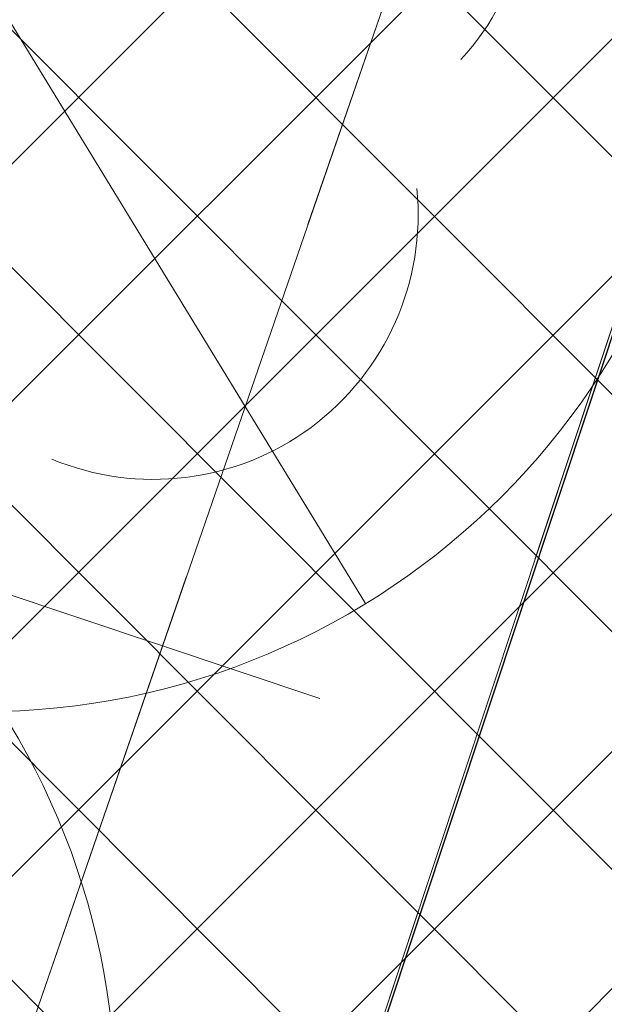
# Model space of a CAD drawing. Header units: metres. Extents: x 6599594 to 6600699, y 5687867 to 5691114.
# Tile 164 of 256: x 6599938.696 to 6599939.48, y 5688840.758 to 5688842.078. Entities that reach past the tile are written whole.
import ezdxf

# ---------------------------------------------------------------- set-up
doc = ezdxf.new("R2010")
doc.units = ezdxf.units.M
doc.header["$MEASUREMENT"] = 0
for name, pattern in [('1', [0]), ('BUF', [0]), ('BUG', [1.5, 1, -0.5]), ('GUK', [2, 1.5, -0.5]), ('GUZ', [1, 0.5, -0.5]), ('L_0_04', [1.5, 1, -0.5])]:
    doc.linetypes.add(name, pattern=pattern)
doc.layers.get('0').update_dxf_attribs({"color": 253, "linetype": 'CONTINUOUS', "lineweight": 13})
for name, color, linetype, lineweight in [('_kolor chodnik', 50, '1', 5), ('_kolor jezdnia', 4, '1', 0), ('_kolor pobocze', 211, '1', 5), ('_kolor zjazdy kostka', 7, '1', 5), ('_kolor ścieżka @ 1', 10, '1', 0), ('_linie', 7, 'BUG', 5), ('_wycinka', 10, 'BUF', 15), ('Dzialki', 130, '1', 30), ('Kontury', 252, 'GUK', 9), ('OT_Komunikacja', 7, 'CONTINUOUS', 0), ('OT_ZagospodarowanieTerenu', 7, 'CONTINUOUS', 0), ('OT_ZagospodarowanieTerenu_P', 7, 'CONTINUOUS', 0), ('Uzytki', 252, 'GUZ', 9)]:
    doc.layers.add(name, color=color, linetype=linetype, lineweight=lineweight)
pattern_1 = [(45, (0, 0), (-0.1414213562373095, 0.1414213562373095), []), (135, (0, 0), (-0.1414213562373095, -0.1414213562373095), [])]

# ---------------------------------------------------------------- blocks, each defined once
blk = doc.blocks.new('ddddd')
at = {"layer": '_wycinka'}
blk.add_line((6600244.106448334, 5690836.218476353), (6600245.135551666, 5690834.535523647), dxfattribs=at)
blk.add_circle((6600244.621, 5690835.377), 0.986329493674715, dxfattribs=at)
blk = doc.blocks.new('147')
at = {"color": 0, "linetype": 'Continuous', "lineweight": 18}
for centre, radius, start, end in [((0.7700000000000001, 0.25), 0.7, 317.3373058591, 78.3663660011), ((0.4600000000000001, -0.6400000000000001), 0.71, 247.4427533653, 5.630682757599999)]:
    blk.add_arc(centre, radius, start, end, dxfattribs=at)

msp = doc.modelspace()

# ---------------------------------------------------------------- hatches: boundary and pattern name
at = {"layer": '_kolor chodnik'}
h = msp.add_hatch(dxfattribs=at)
h.set_pattern_fill('ANSI37', color=256, scale=1.6)
h.set_pattern_definition(pattern_1)
h.paths.add_polyline_path([(6599849.938171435, 5688542.085872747), (6599852.232147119, 5688548.938742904), (6599853.573135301, 5688548.489851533), (6599853.827082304, 5688549.248475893), (6599851.793849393, 5688549.929093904), (6599849.895278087, 5688548.982823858), (6599847.823506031, 5688542.793750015)])
edge = h.paths.add_edge_path()
edge.add_line((6600018.106075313, 5689087.454911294), (6600022.42781917, 5689091.229234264))
edge.add_line((6600022.42781917, 5689091.229234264), (6600020.233254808, 5689093.742094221))
edge.add_line((6600020.233254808, 5689093.742094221), (6600017.159471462, 5689091.057656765))
edge.add_arc((6600023.275194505, 5689085.385140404), 8.34143334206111, 137.1531558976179, 148.8016577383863)
edge.add_line((6600016.140105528, 5689089.706021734), (6600018.106075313, 5689087.454911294))
h.paths.add_polyline_path([(6600038.501784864, 5689187.59229436), (6600037.906968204, 5689187.700586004), (6600037.638296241, 5689186.224843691), (6600038.240083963, 5689186.115282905)])
h.paths.add_polyline_path([(6600069.098302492, 5689360.276020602), (6600068.321239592, 5689360.413462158), (6600068.064048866, 5689358.936495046), (6600068.836639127, 5689358.799546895)])
h.paths.add_polyline_path([(6600082.393785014, 5689362.950258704), (6600082.941124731, 5689366.103121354), (6600081.481377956, 5689366.361351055), (6600080.923159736, 5689363.210828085)])
h.paths.add_polyline_path([(6600074.022236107, 5689388.065861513), (6600072.983907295, 5689388.249860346), (6600072.723374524, 5689386.772538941), (6600073.760538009, 5689386.588865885)])
h.paths.add_polyline_path([(6600105.602402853, 5689486.45426531), (6600106.738797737, 5689489.760539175), (6600105.28818975, 5689490.281952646), (6600104.132785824, 5689486.965912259)])
h.paths.add_polyline_path([(6600132.519778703, 5689678.737346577), (6600131.636986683, 5689678.922259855), (6600131.330470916, 5689677.453953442), (6600132.212256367, 5689677.269208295)])
h.paths.add_polyline_path([(6600156.649397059, 5689798.7449027), (6600156.48800471, 5689797.95886096), (6600157.450195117, 5689797.757316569), (6600157.615023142, 5689798.542205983)])
h.paths.add_polyline_path([(6600189.055358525, 5689948.643107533), (6600187.902868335, 5689948.884512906), (6600187.600024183, 5689947.417400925), (6600188.748131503, 5689947.176379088)])
edge = h.paths.add_edge_path()
edge.add_line((6600204.459383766, 5690032.969035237), (6600204.153258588, 5690031.227801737))
edge.add_arc((6600202.328347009, 5690027.299936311), 4.331100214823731, 41.853001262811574, 65.08011546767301, ccw=False)
edge.add_arc((6600032.903931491, 5690051.979071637), 174.020003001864, 352.8070218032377, 353.495463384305)
edge.add_arc((6600202.372679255, 5690027.343587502), 5.999999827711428, 55.12102442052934, 69.64815978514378)
edge = h.paths.add_edge_path()
edge.add_line((6600205.046027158, 5690040.265402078), (6600204.972740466, 5690038.483452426))
edge.add_arc((6600203.986269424, 5690044.401803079), 5.999999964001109, 279.4630688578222, 294.9140560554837)
edge.add_line((6600206.513819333, 5690038.960158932), (6600206.607027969, 5690041.030672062))
edge.add_arc((6600203.986269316, 5690044.401803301), 4.270000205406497, 284.3702444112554, 307.86193139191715, ccw=False)
edge = h.paths.add_edge_path()
edge.add_arc((6600203.547470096, 5690044.558759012), 6.446878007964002, 324.43500910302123, 356.20133685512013, ccw=False)
edge.add_arc((6600203.986269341, 5690044.401803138), 6.000000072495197, 323.2169970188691, 357.4193489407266)
h.paths.add_polyline_path([(6600208.910055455, 5690121.713696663), (6600208.146285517, 5690121.748120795), (6600207.125602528, 5690121.794124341), (6600209.971605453, 5690121.665851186)])
edge = h.paths.add_edge_path()
edge.add_line((6600238.769818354, 5690481.648294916), (6600240.338176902, 5690490.87374652))
edge.add_line((6600240.338176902, 5690490.87374652), (6600241.251295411, 5690510.829461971))
edge.add_line((6600241.251295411, 5690510.829461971), (6600239.524022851, 5690510.928942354))
edge.add_line((6600239.524022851, 5690510.928942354), (6600238.633343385, 5690491.167757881))
edge.add_line((6600238.633343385, 5690491.167757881), (6600234.579716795, 5690467.661262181))
edge.add_line((6600234.579716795, 5690467.661262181), (6600234.449796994, 5690464.966873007))
edge.add_arc((6600242.443669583, 5690464.607462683), 8.001948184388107, 177.4256737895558, 268.2543056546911)
edge.add_line((6600242.199903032, 5690456.609228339), (6600242.216657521, 5690457.359274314))
edge.add_line((6600242.216657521, 5690457.359274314), (6600242.305257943, 5690458.836738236))
edge.add_arc((6600242.444504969, 5690464.607952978), 5.772894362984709, 177.0298084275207, 268.6178439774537, ccw=False)
edge.add_line((6600236.679365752, 5690464.907083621), (6600236.951876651, 5690470.95443634))
edge.add_line((6600236.951876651, 5690470.95443634), (6600238.15078669, 5690478.210832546))
edge.add_line((6600238.15078669, 5690478.210832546), (6600238.769818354, 5690481.648294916))
h.paths.add_polyline_path([(6600238.769818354, 5690481.648294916), (6600238.15078669, 5690478.210832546), (6600239.670056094, 5690477.930590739), (6600240.266710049, 5690481.376366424)])
edge = h.paths.add_edge_path()
edge.add_line((6600223.366500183, 5690460.339976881), (6600223.278629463, 5690457.997544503))
edge.add_arc((6600220.967166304, 5690465.656339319), 7.999999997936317, 286.7940807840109, 300.2738222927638)
edge.add_line((6600225.000231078, 5690458.747331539), (6600225.240084, 5690461.623695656))
edge.add_arc((6600221.105749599, 5690465.648640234), 5.76999998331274, 293.06724424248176, 315.7681070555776, ccw=False)
edge = h.paths.add_edge_path()
edge.add_arc((6600220.025145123, 5690444.676291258), 5.770000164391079, 37.996647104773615, 59.94382588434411, ccw=False)
edge.add_line((6600224.572175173, 5690448.22839199), (6600224.817793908, 5690451.081798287))
edge.add_arc((6600220.025145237, 5690444.676291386), 7.999999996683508, 53.19588653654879, 68.15166733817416)
edge.add_line((6600223.00235276, 5690452.101669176), (6600222.91504296, 5690449.670427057))
edge = h.paths.add_edge_path()
edge.add_arc((6600221.105749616, 5690465.648640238), 7.999999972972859, 328.0222308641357, 357.0132597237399)
edge.add_line((6600229.094882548, 5690465.23180147), (6600229.218816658, 5690467.593604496))
edge.add_line((6600229.218816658, 5690467.593604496), (6600228.218919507, 5690467.645774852))
edge.add_line((6600228.218919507, 5690467.645774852), (6600227.891778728, 5690461.411918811))
h.paths.add_polyline_path([(6600200.980142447, 5690012.236744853), (6600202.317278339, 5690011.956662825), (6600202.522293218, 5690012.935421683), (6600201.182321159, 5690013.216097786)])
h.paths.add_polyline_path([(6600196.457878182, 5689983.98337835), (6600195.202332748, 5689984.246370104), (6600194.899091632, 5689982.777335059), (6600196.150355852, 5689982.515240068)])
edge = h.paths.add_edge_path()
edge.add_line((6600112.305909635, 5689517.991018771), (6600112.691041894, 5689519.807934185))
edge.add_line((6600112.691041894, 5689519.807934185), (6600113.245521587, 5689522.423769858))
edge.add_line((6600113.245521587, 5689522.423769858), (6600111.553124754, 5689522.782507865))
edge.add_line((6600111.553124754, 5689522.782507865), (6600107.405864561, 5689503.21722655))
edge.add_line((6600107.405864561, 5689503.21722655), (6600099.494506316, 5689480.361667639))
edge.add_line((6600099.494506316, 5689480.361667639), (6600099.182814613, 5689478.891218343))
edge.add_arc((6600107.008997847, 5689477.232359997), 8.000059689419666, 168.0325629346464, 257.7529108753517)
edge.add_line((6600105.311960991, 5689469.414366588), (6600105.784990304, 5689471.593619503))
edge.add_arc((6600107.008927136, 5689477.232314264), 5.769999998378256, 168.0321375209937, 257.7533362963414, ccw=False)
edge.add_line((6600101.364343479, 5689478.42879883), (6600101.647245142, 5689479.76342708))
edge.add_line((6600101.647245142, 5689479.76342708), (6600104.132785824, 5689486.965912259))
edge.add_line((6600104.132785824, 5689486.965912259), (6600105.28818975, 5689490.281952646))
edge.add_line((6600105.28818975, 5689490.281952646), (6600108.240043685, 5689498.809726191))
edge.add_line((6600108.240043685, 5689498.809726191), (6600112.305909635, 5689517.991018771))
h.paths.add_polyline_path([(6600136.009573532, 5689645.499114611), (6600138.333647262, 5689645.012304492), (6600138.661671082, 5689646.578318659), (6600134.869459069, 5689647.372651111)])
at = {"layer": '_kolor jezdnia'}
h = msp.add_hatch(dxfattribs=at)
h.set_pattern_fill('ANSI37', color=4, scale=3.5)
h.set_pattern_definition([(45, (0, 0), (-0.3093592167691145, 0.3093592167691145), []), (135, (0, 0), (-0.3093592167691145, -0.3093592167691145), [])])
edge = h.paths.add_edge_path()
edge.add_line((6599833.066047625, 5688539.933393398), (6599850.649511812, 5688527.983462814))
edge.add_arc((6599857.337592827, 5688536.653968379), 10.95025544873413, 169.5012687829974, 232.3548431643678, ccw=False)
edge.add_arc((6599858.085851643, 5688536.618142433), 11.69295282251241, 162.2507788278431, 169.9967502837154, ccw=False)
edge.add_line((6599846.949484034, 5688540.182754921), (6599847.823506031, 5688542.793750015))
edge.add_line((6599847.823506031, 5688542.793750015), (6599849.895278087, 5688548.982823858))
edge.add_line((6599849.895278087, 5688548.982823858), (6599852.434748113, 5688556.56906746))
edge.add_line((6599852.434748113, 5688556.56906746), (6599928.48625871, 5688783.760284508))
edge.add_line((6599928.48625871, 5688783.760284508), (6599931.025728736, 5688791.34652811))
edge.add_line((6599931.025728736, 5688791.34652811), (6599996.657773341, 5688987.411326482))
edge.add_line((6599996.657773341, 5688987.411326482), (6599999.197243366, 5688994.997570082))
edge.add_line((6599999.197243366, 5688994.997570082), (6600021.930100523, 5689062.908193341))
edge.add_line((6600021.930100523, 5689062.908193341), (6600017.620224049, 5689067.371531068))
edge.add_line((6600017.620224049, 5689067.371531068), (6600016.714558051, 5689064.654078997))
edge.add_line((6600016.714558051, 5689064.654078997), (6600012.423620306, 5689051.835617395))
edge.add_line((6600012.423620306, 5689051.835617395), (6600009.884150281, 5689044.249373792))
edge.add_line((6600009.884150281, 5689044.249373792), (6599977.53516164, 5688947.612159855))
edge.add_line((6599977.53516164, 5688947.612159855), (6599974.995691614, 5688940.025916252))
edge.add_line((6599974.995691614, 5688940.025916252), (6599942.096912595, 5688841.746295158))
edge.add_line((6599942.096912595, 5688841.746295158), (6599939.557442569, 5688834.160051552))
edge.add_line((6599939.557442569, 5688834.160051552), (6599882.679288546, 5688664.246042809))
edge.add_line((6599882.679288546, 5688664.246042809), (6599880.139818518, 5688656.659799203))
edge.add_line((6599880.139818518, 5688656.659799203), (6599852.46454386, 5688573.984527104))
edge.add_line((6599852.46454386, 5688573.984527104), (6599842.470137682, 5688544.127903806))
edge.add_arc((6599835.706422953, 5688546.652910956), 7.219660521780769, 248.5480913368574, 339.52856074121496, ccw=False)
h.paths.add_polyline_path([(6600044.653202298, 5689172.271628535), (6600046.276244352, 5689181.431901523), (6600047.759199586, 5689189.801539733), (6600051.0603021, 5689208.432603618), (6600052.368792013, 5689215.817578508), (6600054.808584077, 5689229.587499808), (6600056.11707399, 5689236.972474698), (6600057.346666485, 5689243.912161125), (6600058.655146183, 5689251.297078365), (6600058.831439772, 5689252.292060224), (6600060.098987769, 5689259.445963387), (6600060.139929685, 5689259.677035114), (6600061.407468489, 5689266.830886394), (6600072.329030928, 5689328.470998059), (6600073.637511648, 5689335.855921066), (6600077.337304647, 5689356.73715072), (6600078.820259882, 5689365.106788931), (6600081.142794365, 5689378.214921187), (6600082.538516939, 5689386.092227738), (6600095.187867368, 5689457.483787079), (6600091.082877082, 5689465.8405575), (6600089.043088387, 5689454.328211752), (6600087.870641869, 5689447.711051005), (6600087.560133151, 5689445.958573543), (6600086.562151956, 5689440.326076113), (6600082.433200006, 5689417.022719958), (6600080.95024477, 5689408.65308175), (6600077.202698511, 5689387.502337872), (6600075.719743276, 5689379.132699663), (6600073.469199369, 5689366.430874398), (6600071.986244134, 5689358.061236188), (6600069.98686466, 5689346.776955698), (6600068.591142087, 5689338.899649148), (6600065.559290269, 5689321.78820693), (6600064.163567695, 5689313.910900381), (6600059.719426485, 5689288.828650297), (6600058.323703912, 5689280.951343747), (6600057.563846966, 5689276.662793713), (6600056.168124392, 5689268.785487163), (6600054.804920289, 5689261.091711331), (6600053.409197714, 5689253.21440478), (6600053.264817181, 5689252.399536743), (6600051.869094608, 5689244.522230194), (6600051.183555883, 5689240.653124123), (6600049.787833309, 5689232.775817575), (6600046.593849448, 5689214.749319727), (6600045.198126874, 5689206.872013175), (6600044.41754409, 5689202.466488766), (6600042.934588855, 5689194.096850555), (6600036.429952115, 5689157.38538759), (6600034.946996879, 5689149.01574938), (6600030.579776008, 5689124.367629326), (6600027.529365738, 5689107.151445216), (6600024.895072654, 5689094.014582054), (6600030.583685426, 5689094.264316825), (6600032.945013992, 5689106.191885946), (6600043.170247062, 5689163.901990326)])
edge = h.paths.add_edge_path()
edge.add_line((6600111.106812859, 5689535.144351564), (6600111.256844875, 5689535.85214863))
edge.add_line((6600111.256844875, 5689535.85214863), (6600112.915748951, 5689543.678261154))
edge.add_line((6600112.915748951, 5689543.678261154), (6600117.304772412, 5689564.384094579))
edge.add_line((6600117.304772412, 5689564.384094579), (6600119.067357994, 5689572.699339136))
edge.add_line((6600119.067357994, 5689572.699339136), (6600120.087667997, 5689577.512794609))
edge.add_line((6600120.087667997, 5689577.512794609), (6600121.642890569, 5689584.849775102))
edge.add_line((6600121.642890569, 5689584.849775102), (6600128.436769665, 5689616.900852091))
edge.add_line((6600128.436769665, 5689616.900852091), (6600129.991992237, 5689624.237832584))
edge.add_line((6600129.991992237, 5689624.237832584), (6600132.660554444, 5689636.827148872))
edge.add_line((6600132.660554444, 5689636.827148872), (6600133.208838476, 5689639.444704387))
edge.add_line((6600133.208838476, 5689639.444704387), (6600134.848957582, 5689647.274775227))
edge.add_line((6600134.848957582, 5689647.274775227), (6600138.97649476, 5689666.979995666))
edge.add_line((6600138.97649476, 5689666.979995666), (6600140.51410642, 5689674.320687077))
edge.add_line((6600140.51410642, 5689674.320687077), (6600145.209128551, 5689696.735129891))
edge.add_line((6600145.209128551, 5689696.735129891), (6600146.746740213, 5689704.075821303))
edge.add_line((6600146.746740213, 5689704.075821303), (6600151.462308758, 5689726.588354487))
edge.add_line((6600151.462308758, 5689726.588354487), (6600152.999920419, 5689733.929045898))
edge.add_line((6600152.999920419, 5689733.929045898), (6600155.244070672, 5689744.642813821))
edge.add_line((6600155.244070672, 5689744.642813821), (6600156.781682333, 5689751.983505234))
edge.add_line((6600156.781682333, 5689751.983505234), (6600161.635515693, 5689775.156126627))
edge.add_line((6600161.635515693, 5689775.156126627), (6600163.378142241, 5689783.475576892))
edge.add_line((6600163.378142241, 5689783.475576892), (6600163.850769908, 5689785.731942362))
edge.add_line((6600163.850769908, 5689785.731942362), (6600167.028500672, 5689800.902704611))
edge.add_line((6600167.028500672, 5689800.902704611), (6600179.49088801, 5689860.399222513))
edge.add_line((6600179.49088801, 5689860.399222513), (6600181.233514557, 5689868.718672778))
edge.add_line((6600181.233514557, 5689868.718672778), (6600181.84713393, 5689871.648144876))
edge.add_line((6600181.84713393, 5689871.648144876), (6600183.384745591, 5689878.988836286))
edge.add_line((6600183.384745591, 5689878.988836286), (6600184.935818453, 5689886.393792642))
edge.add_line((6600184.935818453, 5689886.393792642), (6600186.575937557, 5689894.223863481))
edge.add_line((6600186.575937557, 5689894.223863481), (6600194.05133812, 5689929.912074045))
edge.add_line((6600194.05133812, 5689929.912074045), (6600195.691457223, 5689937.742144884))
edge.add_line((6600195.691457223, 5689937.742144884), (6600202.915799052, 5689972.231779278))
edge.add_line((6600202.915799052, 5689972.231779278), (6600204.555918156, 5689980.061850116))
edge.add_line((6600204.555918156, 5689980.061850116), (6600206.062781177, 5689987.255744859))
edge.add_line((6600206.062781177, 5689987.255744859), (6600207.702900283, 5689995.085815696))
edge.add_line((6600207.702900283, 5689995.085815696), (6600210.232559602, 5690007.162628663))
edge.add_line((6600210.232559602, 5690007.162628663), (6600211.694938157, 5690014.144150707))
edge.add_arc((6600028.177652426, 5690052.584442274), 187.5000004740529, 348.1696294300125, 357.4195276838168)
edge.add_line((6600215.487522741, 5690044.142720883), (6600208.310270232, 5690026.480446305))
edge.add_arc((6600032.903933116, 5690051.97907145), 177.2500013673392, 348.1696294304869, 351.7289130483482, ccw=False)
edge.add_line((6600206.38894146, 5690015.640182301), (6600205.966941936, 5690013.625519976))
edge.add_line((6600205.966941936, 5690013.625519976), (6600204.326822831, 5690005.795449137))
edge.add_line((6600204.326822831, 5690005.795449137), (6600197.076961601, 5689971.183982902))
edge.add_line((6600197.076961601, 5689971.183982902), (6600195.334335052, 5689962.864532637))
edge.add_line((6600195.334335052, 5689962.864532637), (6600193.44722506, 5689953.855305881))
edge.add_line((6600193.44722506, 5689953.855305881), (6600191.909227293, 5689946.512771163))
edge.add_line((6600191.909227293, 5689946.512771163), (6600185.496844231, 5689915.899498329))
edge.add_line((6600185.496844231, 5689915.899498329), (6600183.856521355, 5689908.068454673))
edge.add_line((6600183.856521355, 5689908.068454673), (6600182.066605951, 5689899.523243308))
edge.add_line((6600182.066605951, 5689899.523243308), (6600180.32407057, 5689891.204228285))
edge.add_line((6600180.32407057, 5689891.204228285), (6600174.320344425, 5689862.541919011))
edge.add_line((6600174.320344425, 5689862.541919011), (6600172.577809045, 5689854.222903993))
edge.add_line((6600172.577809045, 5689854.222903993), (6600163.663810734, 5689811.666703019))
edge.add_line((6600163.663810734, 5689811.666703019), (6600162.023782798, 5689803.837067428))
edge.add_line((6600162.023782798, 5689803.837067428), (6600160.924220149, 5689798.587659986))
edge.add_line((6600160.924220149, 5689798.587659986), (6600159.279208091, 5689790.734229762))
edge.add_line((6600159.279208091, 5689790.734229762), (6600157.107250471, 5689780.365115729))
edge.add_line((6600157.107250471, 5689780.365115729), (6600155.462238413, 5689772.511685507))
edge.add_line((6600155.462238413, 5689772.511685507), (6600153.380318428, 5689762.572418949))
edge.add_line((6600153.380318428, 5689762.572418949), (6600151.735124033, 5689754.718118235))
edge.add_line((6600151.735124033, 5689754.718118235), (6600148.586504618, 5689739.686336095))
edge.add_line((6600148.586504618, 5689739.686336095), (6600146.885007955, 5689731.563243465))
edge.add_line((6600146.885007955, 5689731.563243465), (6600141.75088822, 5689707.052510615))
edge.add_line((6600141.75088822, 5689707.052510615), (6600140.110896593, 5689699.223048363))
edge.add_line((6600140.110896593, 5689699.223048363), (6600133.483561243, 5689667.583574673))
edge.add_line((6600133.483561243, 5689667.583574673), (6600131.860394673, 5689659.834436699))
edge.add_line((6600131.860394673, 5689659.834436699), (6600131.740984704, 5689659.26436315))
edge.add_line((6600131.740984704, 5689659.26436315), (6600130.117814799, 5689651.515209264))
edge.add_line((6600130.117814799, 5689651.515209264), (6600127.27873359, 5689637.961189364))
edge.add_line((6600127.27873359, 5689637.961189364), (6600126.924568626, 5689636.290366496))
edge.add_line((6600126.924568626, 5689636.290366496), (6600125.166244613, 5689627.995226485))
edge.add_line((6600125.166244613, 5689627.995226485), (6600118.009503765, 5689594.232298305))
edge.add_line((6600118.009503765, 5689594.232298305), (6600116.25117975, 5689585.937158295))
edge.add_line((6600116.25117975, 5689585.937158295), (6600113.665314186, 5689573.737975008))
edge.add_line((6600113.665314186, 5689573.737975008), (6600111.898534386, 5689565.402943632))
edge.add_line((6600111.898534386, 5689565.402943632), (6600104.889982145, 5689532.339115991))
edge.add_line((6600104.889982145, 5689532.339115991), (6600103.22663594, 5689524.492047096))
edge.add_line((6600103.22663594, 5689524.492047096), (6600096.623876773, 5689493.342605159))
edge.add_line((6600096.623876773, 5689493.342605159), (6600094.968986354, 5689485.535427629))
edge.add_line((6600094.968986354, 5689485.535427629), (6600094.300101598, 5689482.379870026))
edge.add_line((6600094.300101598, 5689482.379870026), (6600099.182814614, 5689478.891218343))
edge.add_line((6600099.182814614, 5689478.891218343), (6600099.494506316, 5689480.361667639))
edge.add_line((6600099.494506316, 5689480.361667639), (6600111.106812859, 5689535.144351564))
edge = h.paths.add_edge_path()
edge.add_arc((6600239.213891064, 5690851.400367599), 10.00000000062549, -2.8342403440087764, 76.13703556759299, ccw=False)
edge.add_line((6600249.201658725, 5690850.905901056), (6600249.082723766, 5690848.503524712))
edge.add_line((6600249.082723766, 5690848.503524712), (6600247.016487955, 5690806.767468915))
edge.add_line((6600247.016487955, 5690806.767468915), (6600246.092398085, 5690789.152178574))
edge.add_line((6600246.092398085, 5690789.152178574), (6600233.768116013, 5690572.015170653))
edge.add_line((6600233.768116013, 5690572.015170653), (6600228.959056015, 5690465.296202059))
edge.add_line((6600228.959056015, 5690465.296202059), (6600234.588724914, 5690465.017134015))
edge.add_line((6600234.588724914, 5690465.017134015), (6600239.262540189, 5690571.767576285))
edge.add_line((6600239.262540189, 5690571.767576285), (6600252.50503885, 5690806.400146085))
edge.add_line((6600252.50503885, 5690806.400146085), (6600254.569211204, 5690848.094521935))
edge.add_arc((6600262.559425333, 5690847.6989487), 7.999999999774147, 76.13703557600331, 177.1657596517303, ccw=False)
edge.add_line((6600264.476229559, 5690855.465921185), (6600241.609896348, 5690861.109083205))
edge = h.paths.add_edge_path()
edge.add_line((6600250.031475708, 5690451.625307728), (6600250.231741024, 5690455.772579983))
edge.add_line((6600250.231741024, 5690455.772579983), (6600246.257763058, 5690456.417303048))
edge.add_line((6600246.257763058, 5690456.417303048), (6600242.171761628, 5690456.61060902))
edge.add_arc((6600242.563100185, 5690464.586983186), 7.985968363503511, 176.9123644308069, 267.1911945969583, ccw=False)
edge.add_line((6600234.588724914, 5690465.017134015), (6600228.959056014, 5690465.296202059))
edge.add_arc((6600220.965133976, 5690465.657286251), 8.002072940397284, 267.8289300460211, 357.413716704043, ccw=False)
edge.add_line((6600220.661989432, 5690457.660957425), (6600212.406915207, 5690458.119572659))
edge.add_line((6600212.406915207, 5690458.119572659), (6600208.431872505, 5690457.817501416))
edge.add_line((6600208.431872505, 5690457.817501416), (6600208.233912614, 5690454.548331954))
edge.add_line((6600208.233912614, 5690454.548331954), (6600212.129565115, 5690453.127270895))
edge.add_line((6600212.129565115, 5690453.127270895), (6600218.640548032, 5690452.76554962))
edge.add_line((6600218.640548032, 5690452.76554962), (6600216.486747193, 5690452.885205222))
edge.add_line((6600216.486747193, 5690452.885205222), (6600220.468905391, 5690452.663974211))
edge.add_arc((6600220.025145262, 5690444.676291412), 7.99999997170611, -0.3386579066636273, 86.8201700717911, ccw=False)
edge.add_line((6600228.025005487, 5690444.629006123), (6600227.803602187, 5690439.649256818))
edge.add_line((6600227.803602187, 5690439.649256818), (6600226.885525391, 5690435.936828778))
edge.add_line((6600226.885525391, 5690435.936828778), (6600225.534849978, 5690405.967249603))
edge.add_line((6600225.534849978, 5690405.967249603), (6600226.115199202, 5690402.187514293))
edge.add_line((6600226.115199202, 5690402.187514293), (6600213.445139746, 5690121.008786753))
edge.add_line((6600213.445139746, 5690121.008786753), (6600213.352800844, 5690118.960058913))
edge.add_line((6600213.352800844, 5690118.960058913), (6600209.980184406, 5690044.131649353))
edge.add_arc((6600203.98626942, 5690044.401803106), 5.999999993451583, 257.4162346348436, 357.41934921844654, ccw=False)
edge.add_line((6600202.679069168, 5690038.545931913), (6600201.589735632, 5690033.666039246))
edge.add_line((6600201.589735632, 5690033.666039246), (6600203.67987942, 5690033.199458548))
edge.add_arc((6600202.372679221, 5690027.343587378), 5.999999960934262, -8.27108729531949, 77.41623506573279, ccw=False)
edge.add_line((6600208.310270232, 5690026.480446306), (6600215.487522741, 5690044.142720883))
edge.add_line((6600215.487522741, 5690044.142720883), (6600216.199687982, 5690059.9446614))
edge.add_line((6600216.199687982, 5690059.9446614), (6600216.537356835, 5690067.437056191))
edge.add_line((6600216.537356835, 5690067.437056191), (6600223.893528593, 5690230.66011469))
edge.add_line((6600223.893528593, 5690230.66011469), (6600224.231197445, 5690238.152509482))
edge.add_line((6600224.231197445, 5690238.152509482), (6600233.507835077, 5690443.987992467))
edge.add_arc((6600241.499722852, 5690443.627812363), 7.999999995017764, 87.29208981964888, 177.4195277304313, ccw=False)
edge.add_line((6600241.877677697, 5690451.618879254), (6600246.021541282, 5690451.422886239))
edge.add_line((6600246.021541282, 5690451.422886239), (6600246.427694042, 5690451.44338883))
edge.add_line((6600246.427694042, 5690451.44338883), (6600246.79397003, 5690451.461878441))
edge.add_line((6600246.79397003, 5690451.461878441), (6600250.031475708, 5690451.625307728))
edge = h.paths.add_edge_path()
edge.add_line((6600007.33756506, 5689086.20374581), (6600006.980466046, 5689080.740822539))
edge.add_line((6600006.980466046, 5689080.740822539), (6600007.229745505, 5689080.720859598))
edge.add_line((6600007.229745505, 5689080.720859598), (6600008.093335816, 5689080.601653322))
edge.add_line((6600008.093335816, 5689080.601653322), (6600008.702681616, 5689080.53831051))
edge.add_arc((6600008.140193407, 5689070.554142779), 9.999999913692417, -18.557800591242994, 86.77547804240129, ccw=False)
edge.add_line((6600017.620224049, 5689067.371531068), (6600021.930100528, 5689062.908193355))
edge.add_arc((6599734.83819726, 5689159.011261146), 302.7499967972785, 341.4922000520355, 343.8640860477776)
edge.add_arc((6600034.895369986, 5689072.315877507), 9.581213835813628, 98.63328270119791, 164.5273290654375, ccw=False)
edge.add_line((6600033.457137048, 5689081.788529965), (6600033.832640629, 5689081.798737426))
edge.add_line((6600033.832640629, 5689081.798737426), (6600034.422462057, 5689082.05700874))
edge.add_line((6600034.422462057, 5689082.05700874), (6600036.833623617, 5689082.139040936))
edge.add_line((6600036.833623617, 5689082.139040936), (6600036.730225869, 5689087.148851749))
edge.add_line((6600036.730225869, 5689087.148851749), (6600036.579860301, 5689087.134303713))
edge.add_arc((6600036.479565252, 5689093.136286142), 6.002820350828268, 169.1687651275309, 270.9573417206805, ccw=False)
edge.add_line((6600030.583685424, 5689094.264316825), (6600024.895072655, 5689094.014582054))
edge.add_arc((6600015.200558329, 5689096.162123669), 9.929528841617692, 271.0943432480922, 347.5094668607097, ccw=False)
edge.add_arc((6600014.909438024, 5689089.646776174), 3.446070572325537, 264.4236009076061, 278.0194998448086, ccw=False)
edge.add_line((6600014.574573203, 5689086.217014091), (6600014.299554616, 5689086.232508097))
edge.add_line((6600014.299554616, 5689086.232508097), (6600010.474232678, 5689086.448019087))
edge.add_line((6600010.474232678, 5689086.448019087), (6600007.33756506, 5689086.20374581))
edge = h.paths.add_edge_path()
edge.add_line((6600105.490725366, 5689463.953528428), (6600106.927559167, 5689464.047234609))
edge.add_line((6600106.927559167, 5689464.047234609), (6600107.835, 5689468.66))
edge.add_line((6600107.835, 5689468.66), (6600105.311960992, 5689469.414366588))
edge.add_arc((6600107.008997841, 5689477.232359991), 8.000059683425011, 168.0325628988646, 257.75291091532, ccw=False)
edge.add_line((6600099.182814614, 5689478.891218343), (6600094.300101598, 5689482.379870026))
edge.add_arc((6600586.245114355, 5689378.104238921), 502.8750369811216, 168.032376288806, 169.9522165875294)
edge.add_line((6600091.082877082, 5689465.8405575), (6600095.187867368, 5689457.483787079))
edge.add_arc((6600103.065173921, 5689456.088064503), 8.000000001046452, 77.7533362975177, 169.9524553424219, ccw=False)
edge.add_line((6600104.762140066, 5689463.906012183), (6600105.490725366, 5689463.953528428))
at = {"layer": '_kolor pobocze'}
h = msp.add_hatch(dxfattribs=at)
h.set_pattern_fill('ANSI37', color=256, scale=1.6)
h.set_pattern_definition(pattern_1)
edge = h.paths.add_edge_path()
edge.add_line((6600035.926965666, 5689101.569442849), (6600036.046865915, 5689102.311543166))
edge.add_arc((6600058.171848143, 5689233.778275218), 133.3154772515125, 259.4578941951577, 260.4470163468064, ccw=False)
edge.add_line((6600033.780707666, 5689102.713067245), (6600032.142559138, 5689101.847662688))
edge.add_arc((6599734.838175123, 5689159.011266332), 302.7500195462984, 347.6801154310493, 349.11639019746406, ccw=False)
edge.add_arc((6600036.478170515, 5689093.133441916), 6.000000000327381, 167.68011541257, 271.5571101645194)
edge.add_line((6600036.64121064, 5689087.1356575), (6600036.730491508, 5689087.137804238))
edge.add_line((6600036.730491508, 5689087.137804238), (6600036.712463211, 5689087.887583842))
edge.add_line((6600036.712463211, 5689087.887583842), (6600036.559840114, 5689087.884077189))
edge.add_arc((6600036.482532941, 5689093.14290691), 5.259397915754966, 170.6455005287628, 270.8422131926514, ccw=False)
edge.add_arc((6600545.796425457, 5688991.216220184), 524.6691769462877, 167.9170060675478, 168.7028219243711, ccw=False)
edge.add_line((6600032.751078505, 5689101.044345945), (6600034.011432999, 5689101.917298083))
edge.add_line((6600034.011432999, 5689101.917298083), (6600035.926965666, 5689101.569442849))
edge = h.paths.add_edge_path()
edge.add_line((6600002.828843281, 5688994.032881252), (6600003.066918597, 5688994.74409159))
edge.add_line((6600003.066918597, 5688994.74409159), (6600001.227880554, 5688995.359703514))
edge.add_line((6600001.227880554, 5688995.359703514), (6600000.55876659, 5688996.702196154))
edge.add_line((6600000.55876659, 5688996.702196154), (6600022.641310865, 5689062.67011804))
edge.add_arc((6599734.838193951, 5689159.011262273), 303.5000002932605, 341.4922000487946, 343.8640860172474)
edge.add_arc((6600035.267451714, 5689072.092773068), 9.250000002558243, 91.55711016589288, 163.8640860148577, ccw=False)
edge.add_line((6600035.016098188, 5689081.339357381), (6600036.868703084, 5689081.389717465))
edge.add_line((6600036.868703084, 5689081.389717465), (6600036.850674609, 5689082.139504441))
edge.add_line((6600036.850674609, 5689082.139504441), (6600034.99571817, 5689082.089080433))
edge.add_arc((6600035.267451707, 5689072.092773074), 9.999999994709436, 91.55711014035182, 163.8640860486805)
edge.add_arc((6599734.838192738, 5689159.011262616), 302.7500015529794, 341.4922000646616, 343.8640860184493, ccw=False)
edge.add_line((6600021.930100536, 5689062.908193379), (6599999.748942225, 5688996.645678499))
edge.add_line((6599999.748942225, 5688996.645678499), (6600000.695212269, 5688994.747107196))
edge.add_line((6600000.695212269, 5688994.747107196), (6600002.828843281, 5688994.032881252))
h.paths.add_polyline_path([(6599971.7492186, 5688907.297112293), (6599971.084233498, 5688908.631320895), (6599997.822068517, 5688988.526766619), (6599999.164561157, 5688989.195880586), (6600001.003599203, 5688988.580268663), (6600001.241674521, 5688989.291479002), (6599999.108043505, 5688990.005704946), (6599997.209472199, 5688989.059434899), (6599970.270280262, 5688908.583087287), (6599971.216550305, 5688906.684515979), (6599973.350181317, 5688905.970290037), (6599973.588256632, 5688906.681500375)])
h.paths.add_polyline_path([(6599932.504667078, 5688790.060553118), (6599931.835553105, 5688791.403045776), (6599968.343406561, 5688900.4641754), (6599969.685899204, 5688901.133289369), (6599971.524937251, 5688900.517677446), (6599971.763012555, 5688901.228887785), (6599969.629381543, 5688901.94311373), (6599967.730810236, 5688900.996843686), (6599931.025728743, 5688791.34652811), (6599931.971998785, 5688789.447956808), (6599934.105629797, 5688788.73373086), (6599934.343705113, 5688789.4449412)])
at = {"layer": '_kolor zjazdy kostka'}
h = msp.add_hatch(dxfattribs=at)
h.set_pattern_fill('ANSI37', color=256, scale=1.6)
h.set_pattern_definition(pattern_1)
h.paths.add_polyline_path([(6600244.137440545, 5690813.934732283), (6600242.369522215, 5690814.022127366), (6600242.097568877, 5690808.528921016), (6600243.865482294, 5690808.441426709)])
h.paths.add_polyline_path([(6600247.012128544, 5690806.679412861), (6600247.442736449, 5690815.377295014), (6600247.393289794, 5690814.378518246), (6600247.113277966, 5690808.722537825)])
h.paths.add_polyline_path([(6600242.297085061, 5690788.088808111), (6600240.958726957, 5690788.155683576), (6600240.648818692, 5690782.664569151), (6600241.987258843, 5690782.599147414)])
h.paths.add_polyline_path([(6600245.558275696, 5690780.919298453), (6600246.037231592, 5690789.405686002), (6600244.985820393, 5690788.453468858), (6600244.612601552, 5690781.981345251)])
h.paths.add_polyline_path([(6600241.348405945, 5690723.711515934), (6600242.272017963, 5690722.691689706), (6600242.749709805, 5690731.155680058), (6600241.698138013, 5690730.203317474), (6600241.472690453, 5690726.27550499)])
h.paths.add_polyline_path([(6600225.772794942, 5690394.589141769), (6600224.731429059, 5690393.637598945), (6600224.461246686, 5690387.644646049), (6600225.412923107, 5690386.603142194)])
h.paths.add_polyline_path([(6600223.012390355, 5690333.280720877), (6600223.372595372, 5690341.272607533), (6600222.32835346, 5690340.318436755), (6600222.058239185, 5690334.324941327)])
h.paths.add_polyline_path([(6600215.496388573, 5690166.390602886), (6600215.856593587, 5690174.382489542), (6600214.812834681, 5690173.428760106), (6600214.542018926, 5690167.435062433)])
h.paths.add_polyline_path([(6600212.446537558, 5690121.053392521), (6600213.399499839, 5690120.010473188), (6600213.788744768, 5690128.503024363), (6600212.745135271, 5690127.54943145)])
h.paths.add_polyline_path([(6600209.977420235, 5690121.665589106), (6600210.225142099, 5690127.162117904), (6600207.346107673, 5690127.291879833), (6600207.119593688, 5690121.794395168)])
h.paths.add_polyline_path([(6600207.950178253, 5690070.725854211), (6600204.880846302, 5690070.828947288), (6600204.643784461, 5690065.333808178), (6600207.702521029, 5690065.204598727)])
h.paths.add_polyline_path([(6600200.981479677, 5690012.236464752), (6600199.969248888, 5690007.339980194), (6600201.282587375, 5690007.064882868), (6600202.31726072, 5690011.956666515)])
h.paths.add_polyline_path([(6600193.613960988, 5689970.406358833), (6600192.398010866, 5689970.660657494), (6600191.286205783, 5689965.274578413), (6600192.486379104, 5689965.023185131)])
h.paths.add_polyline_path([(6600189.061271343, 5689948.671423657), (6600189.98413328, 5689953.050774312), (6600188.818902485, 5689953.32186217), (6600187.908781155, 5689948.91282903)])
h.paths.add_polyline_path([(6600180.976201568, 5689915.317449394), (6600179.952861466, 5689910.421322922), (6600181.008474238, 5689910.200199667), (6600182.033843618, 5689915.09540201)])
h.paths.add_polyline_path([(6600176.508279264, 5689893.538690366), (6600177.476023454, 5689893.335973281), (6600178.603605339, 5689898.719146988), (6600177.636002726, 5689898.922290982)])
h.paths.add_polyline_path([(6600179.28182965, 5689859.401159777), (6600180.522246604, 5689860.211927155), (6600181.057490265, 5689860.561775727), (6600183.598022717, 5689860.029600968), (6600184.726606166, 5689865.412570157), (6600182.186324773, 5689865.943033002), (6600181.604764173, 5689866.832779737), (6600181.024456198, 5689867.720610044)])
h.paths.add_polyline_path([(6600160.200810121, 5689810.862606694), (6600159.232772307, 5689811.065842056), (6600158.207991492, 5689806.171529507), (6600159.175735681, 5689805.968812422)])
h.paths.add_polyline_path([(6600156.49391753, 5689797.987177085), (6600155.463416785, 5689793.068691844), (6600156.431160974, 5689792.865974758), (6600157.461419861, 5689797.784520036)])
edge = h.paths.add_edge_path()
edge.add_arc((6600173.111981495, 5689800.679690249), 5.999999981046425, 204.673115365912, 239.5411154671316, ccw=False)
edge.add_arc((6600173.162096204, 5689800.685330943), 6.047914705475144, 168.3203586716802, 204.5234866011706, ccw=False)
edge.add_line((6600167.239404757, 5689801.9096668), (6600163.651667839, 5689784.781499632))
edge.add_arc((6600169.524220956, 5689783.551410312), 5.999999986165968, 139.2146049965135, 168.1696294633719, ccw=False)
edge.add_arc((6600169.524220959, 5689783.551410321), 5.999999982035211, 96.80962310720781, 139.2146050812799, ccw=False)
edge.add_line((6600168.812796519, 5689789.509083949), (6600170.070461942, 5689795.507731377))
h.paths.add_polyline_path([(6600163.526364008, 5689776.866746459), (6600166.051243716, 5689776.337874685), (6600167.179826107, 5689781.720838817), (6600164.653945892, 5689782.249920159), (6600163.941148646, 5689783.340449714), (6600163.493329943, 5689784.025580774), (6600161.750703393, 5689775.706130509), (6600162.438017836, 5689776.155376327)])
h.paths.add_polyline_path([(6600152.614191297, 5689774.643430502), (6600153.639138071, 5689779.536616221), (6600152.646757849, 5689779.744928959), (6600151.646447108, 5689774.846147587)])
h.paths.add_polyline_path([(6600150.121074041, 5689767.466820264), (6600148.177624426, 5689758.16795459), (6600149.115997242, 5689757.971390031), (6600151.066362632, 5689767.268392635)])
h.paths.add_polyline_path([(6600142.970741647, 5689739.332500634), (6600141.888449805, 5689734.142420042), (6600144.036614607, 5689733.695518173), (6600145.123068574, 5689738.882330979)])
h.paths.add_polyline_path([(6600136.256357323, 5689701.052153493), (6600137.154085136, 5689700.864096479), (6600138.287960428, 5689706.274871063), (6600137.386492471, 5689706.464182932)])
h.paths.add_polyline_path([(6600130.081494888, 5689667.099389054), (6600129.212847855, 5689667.281639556), (6600128.083282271, 5689661.898895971), (6600128.953953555, 5689661.716447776)])
h.paths.add_polyline_path([(6600128.397394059, 5689659.030340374), (6600127.554144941, 5689659.207226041), (6600126.49340855, 5689653.810049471), (6600127.269860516, 5689653.647397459)])
h.paths.add_polyline_path([(6600134.990411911, 5689640.633636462), (6600137.30714639, 5689640.148363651), (6600138.339560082, 5689645.040620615), (6600136.015486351, 5689645.500958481), (6600135.435178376, 5689646.388788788), (6600134.8548704, 5689647.276619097), (6600133.214751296, 5689639.446548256), (6600134.102581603, 5689640.026856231)])
h.paths.add_polyline_path([(6600122.164164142, 5689634.294831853), (6600121.024067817, 5689628.914244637), (6600122.015114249, 5689628.705875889), (6600123.155614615, 5689634.086346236)])
h.paths.add_polyline_path([(6600114.54207576, 5689593.450769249), (6600113.493359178, 5689593.398339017), (6600112.364315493, 5689588.045694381), (6600113.29076438, 5689587.54753241)])
h.paths.add_polyline_path([(6600110.194543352, 5689572.941097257), (6600109.20781945, 5689573.148880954), (6600108.067717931, 5689567.768269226), (6600109.05014319, 5689567.535215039)])
h.paths.add_polyline_path([(6600119.083213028, 5689565.540446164), (6600119.089125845, 5689565.542290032), (6600121.462438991, 5689565.065690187), (6600122.598093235, 5689570.447168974), (6600120.229622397, 5689570.949214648), (6600119.651446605, 5689571.8119627), (6600119.073270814, 5689572.727655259), (6600117.310757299, 5689564.412754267)])
h.paths.add_polyline_path([(6600101.698666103, 5689532.937884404), (6600100.730666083, 5689533.141679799), (6600099.694214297, 5689528.250234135), (6600100.669121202, 5689528.045267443)])
h.paths.add_polyline_path([(6600094.064021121, 5689496.827028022), (6600093.080194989, 5689497.033910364), (6600092.036590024, 5689492.143967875), (6600093.038865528, 5689491.933250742)])
h.paths.add_polyline_path([(6600083.709836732, 5689453.74980843), (6600082.738586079, 5689448.336231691), (6600084.647281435, 5689448.027407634), (6600085.606840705, 5689453.416583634)])
h.paths.add_polyline_path([(6600084.434394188, 5689446.82589514), (6600083.348896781, 5689447.018140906), (6600082.567374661, 5689442.58660872), (6600083.649300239, 5689442.394910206)])
h.paths.add_polyline_path([(6600078.04194071, 5689410.721110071), (6600078.996952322, 5689416.137564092), (6600078.054833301, 5689416.304853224), (6600077.111232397, 5689410.886043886)])
h.paths.add_polyline_path([(6600072.911565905, 5689386.768652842), (6600071.960466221, 5689381.312635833), (6600072.800073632, 5689381.16322159), (6600073.766450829, 5689386.590709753)])
h.paths.add_polyline_path([(6600082.887400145, 5689379.432062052), (6600085.278102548, 5689379.03494316), (6600086.160383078, 5689383.956496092), (6600083.759726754, 5689384.355378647), (6600083.152078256, 5689385.224725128), (6600082.544429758, 5689386.094071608), (6600081.148707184, 5689378.216765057), (6600082.018053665, 5689378.824413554)])
h.paths.add_polyline_path([(6600080.731401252, 5689363.247695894), (6600080.041469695, 5689363.369939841), (6600079.433821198, 5689364.239286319), (6600078.8261727, 5689365.1086328), (6600077.343217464, 5689356.73899459), (6600078.212563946, 5689357.346643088), (6600079.081910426, 5689357.954291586), (6600081.429189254, 5689357.564866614), (6600082.388748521, 5689362.980514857)])
h.paths.add_polyline_path([(6600069.104215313, 5689360.304336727), (6600070.063917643, 5689365.720487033), (6600069.2708267, 5689365.861009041), (6600068.327152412, 5689360.441778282)])
h.paths.add_polyline_path([(6600066.550616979, 5689345.891799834), (6600065.546169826, 5689346.069805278), (6600064.677796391, 5689341.145792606), (6600065.678290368, 5689340.968483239)])
h.paths.add_polyline_path([(6600061.138656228, 5689321.077501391), (6600060.270282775, 5689316.15348863), (6600061.250715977, 5689315.979734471), (6600062.127590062, 5689320.902245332)])
h.paths.add_polyline_path([(6600055.325252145, 5689288.11325564), (6600054.456878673, 5689283.189242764), (6600055.410852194, 5689283.020177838), (6600056.283178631, 5689287.917022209)])
h.paths.add_polyline_path([(6600048.045675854, 5689182.819289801), (6600050.371939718, 5689182.407116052), (6600051.31444535, 5689187.67761207), (6600048.980409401, 5689188.064690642), (6600048.372760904, 5689188.934037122), (6600047.765112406, 5689189.803383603), (6600046.306982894, 5689181.603992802), (6600046.972918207, 5689182.069462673)])
h.paths.add_polyline_path([(6600040.943690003, 5689201.374141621), (6600039.339175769, 5689201.66987967), (6600038.429882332, 5689196.244216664), (6600039.984130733, 5689195.958493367)])
h.paths.add_polyline_path([(6600032.993704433, 5689156.473759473), (6600032.278185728, 5689156.600537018), (6600031.299242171, 5689151.188930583), (6600032.034145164, 5689151.058111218)])
h.paths.add_polyline_path([(6600026.309179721, 5689123.603833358), (6600025.417362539, 5689118.683970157), (6600026.271201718, 5689118.532684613), (6600027.143528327, 5689123.456001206)])
h.paths.add_polyline_path([(6600013.302986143, 5689054.462576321), (6600015.842456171, 5689062.048819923), (6600014.576741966, 5689061.417973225), (6600012.672139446, 5689055.728290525)])
h.paths.add_polyline_path([(6599974.547216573, 5688938.686171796), (6599977.086686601, 5688946.272415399), (6599975.820972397, 5688945.641568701), (6599973.916369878, 5688939.951886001)])
h.paths.add_polyline_path([(6599942.102825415, 5688841.748139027), (6599940.837111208, 5688841.117292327), (6599938.932508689, 5688835.427609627), (6599939.563355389, 5688834.161895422)])
h.paths.add_polyline_path([(6599882.685201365, 5688664.247886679), (6599881.419487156, 5688663.617039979), (6599879.514884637, 5688657.927357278), (6599880.145731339, 5688656.661643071)])
h.paths.add_polyline_path([(6599851.799762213, 5688549.930937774), (6599853.832995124, 5688549.250319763), (6599855.42016389, 5688553.991722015), (6599853.386930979, 5688554.672340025), (6599852.913795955, 5688555.621625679), (6599852.440660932, 5688556.570911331), (6599849.901190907, 5688548.984667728)])
h.paths.add_polyline_path([(6600233.581687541, 5690586.458647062), (6600234.520016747, 5690585.337735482), (6600234.976631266, 5690593.428266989), (6600233.922640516, 5690592.499827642)])
h.paths.add_polyline_path([(6600231.72837122, 5690526.750719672), (6600230.676277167, 5690525.793817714), (6600230.420013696, 5690519.782861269), (6600231.363586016, 5690518.655686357)])
h.paths.add_polyline_path([(6600237.577122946, 5690639.505119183), (6600236.516490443, 5690638.540451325), (6600236.176926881, 5690632.541599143), (6600237.1204992, 5690631.41442423)])
h.paths.add_polyline_path([(6600238.927801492, 5690681.139540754), (6600239.8637879, 5690680.021427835), (6600240.320411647, 5690688.112122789), (6600239.268317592, 5690687.155220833)])
h.paths.add_polyline_path([(6600218.12228406, 5690224.814875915), (6600217.079933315, 5690223.86243318), (6600216.809648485, 5690217.865326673), (6600217.762143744, 5690216.822918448)])
h.paths.add_polyline_path([(6600219.363739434, 5690274.535639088), (6600220.31588625, 5690273.493612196), (6600220.675810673, 5690281.480778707), (6600219.633750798, 5690280.528598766)])
h.paths.add_polyline_path([(6600168.759867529, 5689856.554734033), (6600169.729143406, 5689856.3516961), (6600170.857343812, 5689861.737822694), (6600169.889741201, 5689861.940966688)])
h.paths.add_polyline_path([(6600168.841833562, 5689852.115601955), (6600167.871405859, 5689852.319339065), (6600166.844894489, 5689847.425845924), (6600167.816759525, 5689847.221809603)])
at = {"layer": '_kolor ścieżka @ 1'}
h = msp.add_hatch(dxfattribs=at)
h.set_pattern_fill('ANSI37', color=10, scale=1.8)
h.set_pattern_definition([(45, (0, 0), (-0.1590990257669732, 0.1590990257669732), []), (135, (0, 0), (-0.1590990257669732, -0.1590990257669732), [])])
edge = h.paths.add_edge_path()
edge.add_line((6599877.145262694, 5688659.244027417), (6599854.614951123, 5688591.938475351))
edge.add_line((6599854.614951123, 5688591.938475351), (6599854.214414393, 5688589.387325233))
edge.add_line((6599854.214414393, 5688589.387325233), (6599839.435327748, 5688545.233719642))
edge.add_arc((6599834.523035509, 5688547.748213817), 5.518450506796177, 246.51508714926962, 332.8930934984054, ccw=False)
edge.add_line((6599832.323891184, 5688542.686883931), (6599836.925902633, 5688539.594394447))
edge.add_arc((6599835.881373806, 5688546.52869976), 7.012533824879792, 278.5661808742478, 339.9794081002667)
edge.add_line((6599842.470137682, 5688544.127903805), (6599857.359687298, 5688588.607952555))
edge.add_line((6599857.359687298, 5688588.607952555), (6599857.303782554, 5688591.591210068))
edge.add_line((6599857.303782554, 5688591.591210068), (6599879.508971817, 5688657.925513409))
edge.add_line((6599879.508971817, 5688657.925513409), (6599879.193548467, 5688658.558370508))
edge.add_line((6599879.193548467, 5688658.558370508), (6599877.145262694, 5688659.244027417))
h.paths.add_polyline_path([(6599879.193548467, 5688658.558370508), (6599879.508971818, 5688657.925513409), (6599881.413574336, 5688663.615196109), (6599880.780717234, 5688663.299772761), (6599878.732431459, 5688663.985429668), (6599877.145262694, 5688659.244027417)])
h.paths.add_polyline_path([(6599938.92659587, 5688835.425765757), (6599938.611172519, 5688836.058622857), (6599936.562886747, 5688836.744279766), (6599878.732431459, 5688663.985429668), (6599880.780717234, 5688663.299772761), (6599881.413574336, 5688663.615196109)])
h.paths.add_polyline_path([(6599974.364844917, 5688941.291630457), (6599974.049421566, 5688941.924487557), (6599972.001135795, 5688942.610144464), (6599936.562886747, 5688836.744279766), (6599938.611172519, 5688836.058622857), (6599938.92659587, 5688835.425765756)])
h.paths.add_polyline_path([(6599974.049421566, 5688941.924487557), (6599974.364844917, 5688941.291630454), (6600009.253303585, 5689045.515087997), (6600008.937880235, 5689046.147945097), (6600006.889594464, 5689046.833602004), (6599972.001135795, 5688942.610144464)])
h.paths.add_polyline_path([(6600008.937880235, 5689046.147945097), (6600009.253303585, 5689045.515087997), (6600011.157906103, 5689051.204770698), (6600010.525049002, 5689050.889347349), (6600008.476763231, 5689051.575004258), (6600006.889594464, 5689046.833602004)])
edge = h.paths.add_edge_path()
edge.add_arc((6599858.085851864, 5688536.618142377), 11.69295304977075, 162.2507788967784, 169.9967501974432)
edge.add_line((6599846.570656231, 5688538.649255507), (6599849.824991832, 5688528.706403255))
edge.add_line((6599849.824991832, 5688528.706403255), (6599853.13552, 5688528.731057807))
edge.add_line((6599853.13552, 5688528.731057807), (6599849.868997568, 5688538.728963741))
edge.add_line((6599849.868997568, 5688538.728963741), (6599850.886451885, 5688541.768438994))
edge.add_line((6599850.886451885, 5688541.768438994), (6599849.938171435, 5688542.085872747))
edge.add_line((6599849.938171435, 5688542.085872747), (6599847.823506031, 5688542.793750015))
edge.add_line((6599847.823506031, 5688542.793750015), (6599846.949484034, 5688540.182754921))
edge = h.paths.add_edge_path()
edge.add_arc((6600008.743460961, 5689068.123037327), 7.659999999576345, 341.4922000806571, 372.1491631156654)
edge.add_line((6600016.231900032, 5689069.735141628), (6600014.371922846, 5689078.374983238))
edge.add_arc((6600008.140193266, 5689070.554142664), 10.00000004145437, 51.45178747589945, 78.26461791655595)
edge.add_line((6600010.174112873, 5689080.345116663), (6600010.018184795, 5689077.57739322))
edge.add_arc((6600009.814745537, 5689075.098871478), 2.486856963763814, 14.594442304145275, 85.30763078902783, ccw=False)
edge.add_line((6600012.221360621, 5689075.725498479), (6600013.747330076, 5689068.63716722))
edge.add_line((6600013.747330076, 5689068.63716722), (6600013.596857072, 5689066.921144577))
edge.add_line((6600013.596857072, 5689066.921144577), (6600008.476763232, 5689051.575004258))
edge.add_line((6600008.476763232, 5689051.575004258), (6600010.525049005, 5689050.889347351))
edge.add_line((6600010.525049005, 5689050.889347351), (6600011.157906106, 5689051.204770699))
edge.add_line((6600011.157906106, 5689051.204770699), (6600016.007289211, 5689065.69149478))

# ---------------------------------------------------------------- linework, layer by layer
at = {"layer": '_linie'}
msp.add_line((6599938.150055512, 5688841.485682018), (6599940.198341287, 5688840.80002511), dxfattribs=at)
at = {"layer": 'Dzialki', "linetype": 'CONTINUOUS'}
msp.add_line((6599838.919999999, 5688538.89), (6600019.37, 5689082.13), dxfattribs=at)
at = {"layer": 'Kontury', "flags": 128}
msp.add_lwpolyline([(6599893.05, 5688701.85), (6599942.69, 5688851.3)], dxfattribs=at)
at = {"layer": 'OT_Komunikacja', "linetype": 'Continuous', "flags": 128}
msp.add_lwpolyline([(6599866.536, 5688624.141), (6599877.057, 5688656.064999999), (6599884.335, 5688677.317999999), (6599889.136, 5688692.481), (6599895.841, 5688711.497), (6599905.455, 5688740.437999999), (6599916.5, 5688773.850999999), (6599925.59, 5688801.046), (6599935.457, 5688831.303), (6599947.402999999, 5688865.905)], dxfattribs=at)
at = {"layer": 'OT_ZagospodarowanieTerenu', "linetype": 'L_0_04', "flags": 128}
msp.add_lwpolyline([(6599889.136, 5688692.481), (6599884.883999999, 5688713.286999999), (6599891.079999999, 5688719.837), (6599901.178999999, 5688741.971), (6599912.576, 5688775.531), (6599922.112, 5688804.271999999), (6599932.318, 5688831.868), (6599945.899, 5688866.467), (6599947.402999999, 5688865.905), (6599935.457, 5688831.303), (6599925.59, 5688801.046), (6599916.5, 5688773.850999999), (6599905.455, 5688740.437999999), (6599895.841, 5688711.497)], close=True, dxfattribs=at)
at = {"layer": 'Uzytki', "flags": 128}
msp.add_lwpolyline([(6599893.05, 5688701.85), (6599942.69, 5688851.3)], dxfattribs=at)

# ---------------------------------------------------------------- block references
at = {"layer": '_wycinka'}
for p in [(-305.9760000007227, -1993.240000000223), (-306.7829999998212, -1994.753000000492)]:
    msp.add_blockref('ddddd', p, dxfattribs=at)
at = {"layer": 'OT_ZagospodarowanieTerenu_P', "linetype": 'Continuous', "xscale": 0.5, "yscale": 0.5, "zscale": 0.5}
msp.add_blockref('147', (6599938.644999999, 5688842.137), dxfattribs=at)

doc.saveas('drawing.dxf')
